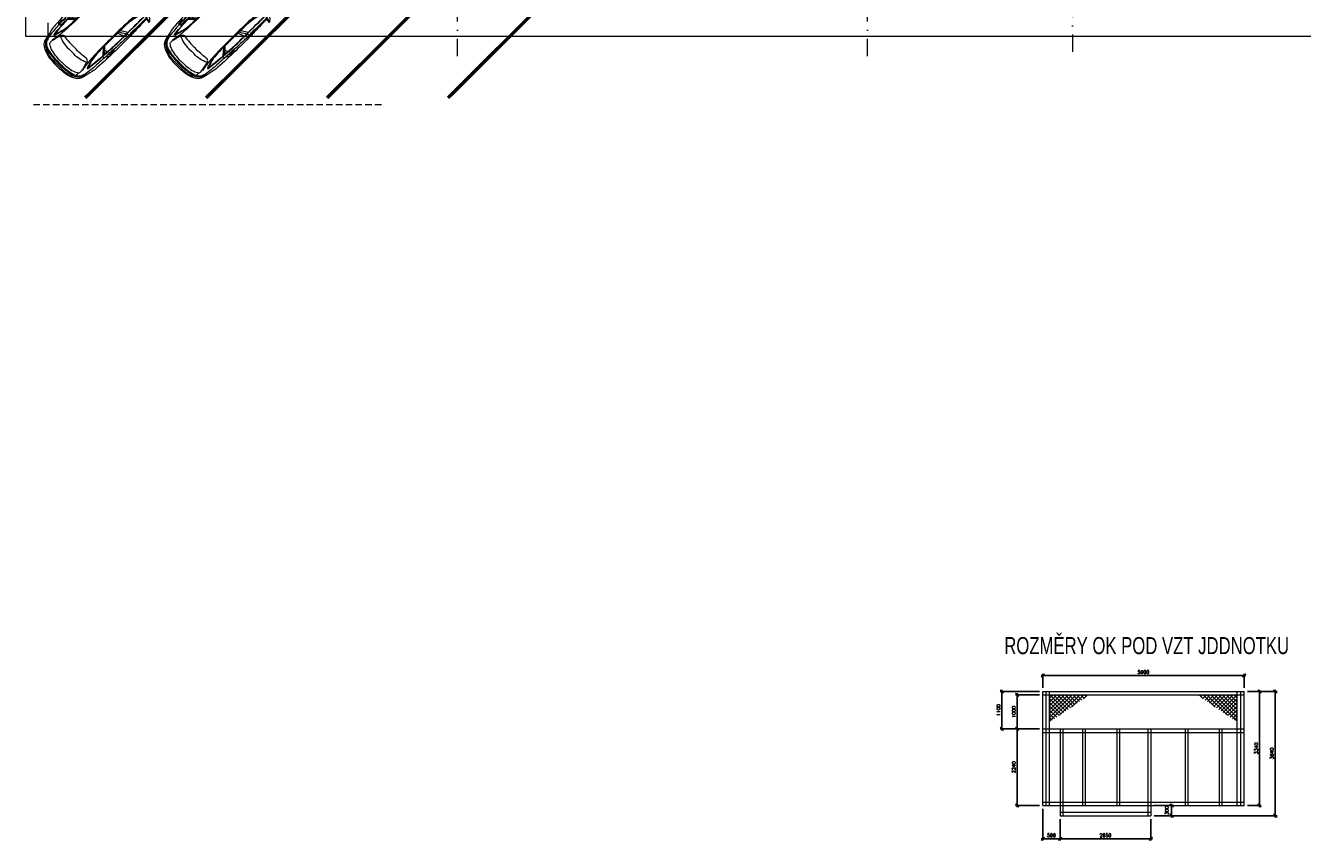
# Model space of a CAD drawing. Header units: millimetres. Extents: x -746391 to 410178, y -169697 to 100555.
# Tile 49 of 179: x -650 to 36732, y -28061 to -4191. Entities that reach past the tile are written whole.
import ezdxf

# ---------------------------------------------------------------- set-up
doc = ezdxf.new("R2010")
doc.units = ezdxf.units.MM
for name, pattern in [('CENTERX2', [101.6, 63.5, -12.7, 12.7, -12.7]), ('DASHDOT', [25.4, 12.7, -6.35, 0, -6.35]), ('HIDDEN', [9.525, 6.35, -3.175])]:
    doc.linetypes.add(name, pattern=pattern)
doc.layers.get('0').update_dxf_attribs({"color": 9})
doc.layers.get('Defpoints').update_dxf_attribs({"color": 9})
for name, color, linetype in [('_____detaily', 9, 'Continuous'), ('Popisy200', 9, 'Continuous'), ('VZT-PŘÍVOD-TENKÉ', 4, 'Continuous')]:
    doc.layers.add(name, color=color, linetype=linetype)
for name, color, linetype, lineweight in [('A99_N_kce-pohl', 9, 'Continuous', 9), ('A99_N_osy', 9, 'CENTERX2', 9), ('A99_S_kce-pohl', 9, 'Continuous', 5), ('A99_S_sraf', 9, 'Continuous', 9), ('VZT-KOTY', 2, 'Continuous', 25)]:
    doc.layers.add(name, color=color, linetype=linetype, lineweight=lineweight)
doc.styles.add('Popis', font='arial.ttf')
doc.styles.add('RomanS', font='romans.shx')
doc.dimstyles.new('VZT50', dxfattribs={"dimscale": 50, "dimtxt": 2, "dimasz": 2, "dimexe": 1, "dimexo": 2, "dimgap": 1, "dimtad": 1, "dimtoh": 1, "dimdec": 0, "dimzin": 0, "dimdsep": 46, "dimtxsty": 'RomanS', "dimblk1": 'OBLIQUE', "dimblk2": 'OBLIQUE', "dimsah": 1, "dimcen": 1, "dimdle": 1, "dimclrd": 256, "dimclre": 256, "dimclrt": 256, "dimadec": 0, "dimazin": 0, "dimtfac": 1, "dimtdec": 0, "dimtmove": 2, "dimatfit": 3, "dimldrblk": 'OBLIQUE', "dimfxl": 1, "dimtolj": 1, "dimtzin": 0, "dimarcsym": 0})
pattern_1 = [(45, (-52225.1, -26987.47), (-56.1266, 56.1266), []), (135, (-52225.1, -26987.47), (-56.1266, -56.1266), [])]

# ---------------------------------------------------------------- blocks, each defined once
blk = doc.blocks.new('A4_s1')
at = {"layer": 'A99_N_kce-pohl', "color": 8, "ltscale": 0.001}
for p, q in [((-0.771, 0.381), (-0.677, 0.323)), ((0.772, 0.381), (0.678, 0.323)), ((0.187, 0.314), (0.595, 0.303)), ((-0.577, -0.471), (-0.771, -0.346)), ((0.577, -0.471), (0.772, -0.346)), ((-0.576, -0.58), (-0.772, -0.514)), ((0.577, -0.58), (0.773, -0.514)), ((-0.661, -1.211), (-0.754, -1.174)), ((-0.576, -1.126), (-0.747, -1.295)), ((-0.576, -1.153), (-0.745, -1.325)), ((-0.576, -1.18), (-0.742, -1.364)), ((0.577, -1.126), (0.747, -1.295)), ((0.577, -1.153), (0.746, -1.325)), ((0.577, -1.18), (0.743, -1.364)), ((0.662, -1.211), (0.755, -1.174)), ((-0.592, -2.219), (-0.599, -2.328))]:
    blk.add_line(p, q, dxfattribs=at)
for points in [[(-0.161, 2.099, 0.114162), (-0.583, 1.992, 0.087549), (-0.741, 1.871, 0.103703), (-0.79, 1.79, -0.035221), (-0.83, 1.696, 0.086236), (-0.87, 1.565, 0.013422), (-0.88, 0.961, 0.021911), (-0.871, 0.802, -0.030372), (-0.866, 0.68, -0.000546), (-0.872, 0.419, -0.000546)], [(-0.321, 2.07, 0.113949), (-0.647, 1.928, 0.110503), (-0.808, 1.742, 14.831047)], [(-0.746, 1.726, -0.140772), (-0.49, 1.947, 0.131939), (-0.468, 1.965, 0.002041), (-0.444, 2, 0.510143), (-0.447, 2.009, 0.053747), (-0.58, 1.95, 0.036828), (-0.662, 1.895, 0.072903), (-0.747, 1.805, 0.048381), (-0.787, 1.734, 0.145066), (-0.793, 1.69, 0.047859), (-0.789, 1.676, 0.699627), (-0.779, 1.676, -0.039142), (-0.746, 1.726, 2.456175)], [(-0.719, 0.711, -0.06334), (-0.49, 1.947, 5.20072)], [(-0.254, 2.093, -0.081695), (-0.364, 2.099, 0.19237), (-0.429, 2.089, 0.017855), (-0.568, 2, 4.600747)], [(-0.49, 1.947, -0.017745), (-0.374, 2.007, 0.182809), (-0.34, 1.998, -0.030827), (0, 2.012, 10.800431)], [(-0.374, 2.007, -0.270348), (-0.373, 2.027, -0.181732), (-0.321, 2.07, -0.075569), (0, 2.104, 93.62931)], [(-0.34, 1.998, -0.604294), (-0.349, 2.035, -0.110033), (-0.283, 2.071, -0.070258), (0, 2.099, 39.890067)], [(0.375, 2.007, 0.270348), (0.374, 2.027, 0.181732), (0.321, 2.07, 0.075569), (0, 2.104, -93.62931)], [(0.341, 1.998, 0.604294), (0.35, 2.035, 0.110033), (0.284, 2.071, 0.070258), (0, 2.099, -39.890067)], [(0.49, 1.947, 0.017745), (0.375, 2.007, -0.182809), (0.341, 1.998, 0.030827), (0, 2.012, -10.800431)], [(0.162, 2.099, -0.114162), (0.583, 1.992, -0.087549), (0.742, 1.871, -0.103703), (0.791, 1.79, 0.035221), (0.831, 1.696, -0.086236), (0.871, 1.565, -0.013422), (0.88, 0.961, -0.021911), (0.872, 0.802, 0.030372), (0.867, 0.68, 0.000546), (0.873, 0.419, 0.000546)], [(0.35, 1.998, 0.393048), (0.346, 2.039, 0.06388), (0.306, 2.067, 0.085002), (0.228, 2.09, 16.816305)], [(0.255, 2.093, 0.081695), (0.365, 2.099, -0.19237), (0.43, 2.089, -0.017855), (0.568, 2, -4.600747)], [(0.321, 2.07, -0.113949), (0.648, 1.928, -0.110503), (0.809, 1.742, -14.831047)], [(0.747, 1.726, 0.140772), (0.49, 1.947, -0.131939), (0.469, 1.965, -0.002041), (0.445, 2, -0.510143), (0.448, 2.009, -0.053747), (0.581, 1.95, -0.036828), (0.663, 1.895, -0.072903), (0.748, 1.805, -0.048381), (0.788, 1.734, -0.145066), (0.794, 1.69, -0.047859), (0.79, 1.676, -0.699627), (0.779, 1.676, 0.039142), (0.747, 1.726, -2.456175)], [(0.72, 0.711, 0.06334), (0.49, 1.947, -5.20072)], [(-0.784, 1.672, 0.013414), (-0.848, 0.427, 0.013414)], [(-0.719, 0.711, -0.081112), (-0.782, 0.836, -0.078206), (-0.793, 0.912, -0.023397), (-0.746, 1.726, -14.894171)], [(0.72, 0.711, 0.081112), (0.782, 0.836, 0.078206), (0.793, 0.912, 0.023397), (0.747, 1.726, 14.894171)], [(0.785, 1.672, -0.013414), (0.849, 0.427, -0.013414)], [(0, 0.922), (-0.062, 0.922, 0.116542), (-0.652, 0.783, 0.110231), (-0.706, 0.739, 0.243797), (-0.717, 0.679, 0.009225), (-0.585, 0.082, 0.422584), (-0.559, 0.067, -0.037682), (-0.049, 0.117, -0.005218), (0, 0.118, 11.857072)], [(0, 0.888), (-0.066, 0.888, 0.129481), (-0.685, 0.725, 0.333088), (-0.699, 0.693, -0.003015), (-0.568, 0.117, 0.412979), (-0.536, 0.097, -0.047947), (-0.138, 0.144, 0.149586), (-0.119, 0.15, -0.14072), (-0.089, 0.161), (0, 0.161)], [(0, 0.794), (-0.04, 0.794, 0.050951), (-0.342, 0.763, 0.035587), (-0.563, 0.701, 0.120365), (-0.641, 0.649, 0.262155), (-0.665, 0.547, 2.362076)], [(0, 0.77), (-0.031, 0.77, 0.10287), (-0.615, 0.661, 1.123792)], [(0, 0.922), (0.063, 0.922, -0.116542), (0.653, 0.783, -0.110231), (0.706, 0.739, -0.243797), (0.718, 0.679, -0.009225), (0.586, 0.082, -0.422584), (0.56, 0.067, 0.037682), (0.05, 0.117, 0.005218), (0, 0.118, -11.857072)], [(0, 0.888), (0.066, 0.888, -0.129481), (0.686, 0.725, -0.333088), (0.7, 0.693, 0.003015), (0.569, 0.117, -0.412979), (0.537, 0.097, 0.047947), (0.138, 0.144, -0.149586), (0.12, 0.15, 0.14072), (0.09, 0.161), (0, 0.161)], [(0, 0.794), (0.041, 0.794, -0.050951), (0.343, 0.763, -0.035587), (0.564, 0.701, -0.120365), (0.642, 0.649, -0.262155), (0.666, 0.547, -2.362076)], [(0, 0.77), (0.032, 0.77, -0.10287), (0.615, 0.661, -1.123792)], [(-0.734, 0.388, 0.521545), (-0.781, 0.364, -0.26851), (-0.8, 0.34, -0.044776), (-0.982, 0.285, -0.525173), (-0.994, 0.296, -0.13811), (-0.963, 0.363, -0.122006), (-0.897, 0.41, -0.028277), (-0.81, 0.438, 0.141219), (-0.75, 0.474, -0.696584), (-0.737, 0.469, 0.138376), (-0.734, 0.392, -0.153731), (-0.734, 0.388, -1.392998)], [(-0.866, 0.688, 0.042265), (-0.788, 0.654, -0.189121), (-0.75, 0.621, -4.135764)], [(-0.756, 0.391, 0.468273), (-0.788, 0.446, -0.851045)], [(-0.781, 0.45, 0.000265), (-0.782, 0.534, -0.088368), (-0.769, 0.611, -0.265779), (-0.755, 0.622, -0.384532), (-0.748, 0.617, -0.018969), (-0.609, 0.075, -0.021215), (-0.581, -0.092, -0.036706), (-0.566, -0.375, 0.009006), (-0.566, -0.534)], [(-0.771, 0.456, 0.000245), (-0.772, 0.534, -0.088368), (-0.759, 0.607, -0.163287), (-0.756, 0.611, -0.018847), (-0.619, 0.073, -0.021215), (-0.591, -0.093, -0.036706), (-0.576, -0.375, 0.008765), (-0.576, -0.541)], [(-0.772, -0.438, 0.002558), (-0.771, 0.383, 0.002558)], [(-0.716, 0.674, 0.217671), (-0.751, 0.623, -11.507812)], [(-0.536, 0.097), (-0.616, 0.483, -0.102789), (-0.616, 0.672, 19.660591)], [(0, 0.496), (-0.278, 0.596, 0.207296), (-0.464, 0.583), (-0.621, 0.507)], [(0, 0.578), (-0.25, 0.642, 0.189925), (-0.503, 0.61), (-0.617, 0.558)], [(0, 0.496), (0.125, 0.451, -0.422487), (0.187, 0.314, -0.089908), (0.144, 0.245, -0.341217), (0.114, 0.239), (-0.106, 0.279), (-0.139, 0.324, 0.090272), (-0.585, 0.31, -1.237414)], [(-0.555, 0.409, -0.331405), (-0.357, 0.58, 28.71225)], [(-0.555, 0.409, 0.214121), (-0.357, 0.338, 1.239237)], [(-0.159, 0.409, 0.331405), (-0.357, 0.58, -28.71225)], [(-0.159, 0.409, -0.214121), (-0.357, 0.338, -1.239237)], [(0, 0.708, 0.060413), (-0.2, 0.694, -0.579637), (-0.211, 0.707, -0.074543), (-0.191, 0.745, -13.415039)], [(0, 0.708, -0.060413), (0.201, 0.694, 0.579637), (0.212, 0.707, 0.074543), (0.191, 0.745, 13.415039)], [(0, 0.578), (0.551, 0.437, -0.145623), (0.612, 0.4, -2.268978)], [(0.537, 0.097), (0.617, 0.483, 0.102789), (0.617, 0.672, -19.660591)], [(0.782, 0.45, -0.000265), (0.783, 0.534, 0.088368), (0.769, 0.611, 0.265779), (0.756, 0.622, 0.384532), (0.748, 0.617, 0.018969), (0.61, 0.075, 0.021215), (0.582, -0.092, 0.036706), (0.566, -0.375, -0.009006), (0.567, -0.534)], [(0.772, 0.456, -0.000245), (0.773, 0.534, 0.088368), (0.76, 0.607, 0.163287), (0.757, 0.611, 0.018847), (0.62, 0.073, 0.021215), (0.591, -0.093, 0.036706), (0.576, -0.375, -0.008765), (0.577, -0.541)], [(0.717, 0.674, -0.217671), (0.752, 0.623, 11.507812)], [(0.735, 0.388, -0.521545), (0.782, 0.364, 0.26851), (0.801, 0.34, 0.044776), (0.983, 0.285, 0.525173), (0.995, 0.296, 0.13811), (0.964, 0.363, 0.122006), (0.897, 0.41, 0.028277), (0.811, 0.438, -0.141219), (0.751, 0.474, 0.696584), (0.737, 0.469, -0.138376), (0.735, 0.392, 0.153731), (0.735, 0.388, 1.392998)], [(0.867, 0.688, -0.042265), (0.789, 0.654, 0.189121), (0.75, 0.621, 4.135764)], [(-0.893, -0.353, 0.075246), (-0.829, -0.404, 0.075661), (-0.771, -0.428, -0.1077), (-0.753, -0.436, 0.077855), (-0.566, -0.534), (-0.566, -1.271, -0.017281), (-0.574, -1.506, -0.048898), (-0.607, -1.704, -0.006309), (-0.673, -1.933, -0.745327), (-0.7, -1.933, -0.030162), (-0.782, -0.425, 0.002466), (-0.781, 0.364, 0.002466)], [(-0.875, 0.313, -0.00106), (-0.889, -0.194, -0.00106)], [(-0.85, 0.321, 0.004764), (-0.855, -0.122, 0.004764)], [(-0.561, 0.066, -0.015553), (-0.557, -1.455, -0.018), (-0.578, -1.785, -0.028975), (-0.628, -2.094, 0.108689)], [(0.561, 0.066, 0.015553), (0.558, -1.455, 0.018), (0.579, -1.785, 0.028975), (0.628, -2.094, -0.108689)], [(0.894, -0.353, -0.075246), (0.83, -0.404, -0.075661), (0.771, -0.428, 0.1077), (0.754, -0.436, -0.077855), (0.567, -0.534), (0.567, -1.271, 0.017281), (0.575, -1.506, 0.048898), (0.608, -1.704, 0.006309), (0.673, -1.933, 0.745327), (0.701, -1.933, 0.030162), (0.783, -0.425, -0.002466), (0.782, 0.364, -0.002466)], [(0.851, 0.321, -0.004764), (0.856, -0.122)], [(0.876, 0.313, 0.00106), (0.89, -0.194, 0.00106)], [(-0.891, -0.262, -0.000004), (-0.891, -0.265, 0.020751), (-0.874, -1.72, 0.046342), (-0.847, -1.908, -0.009219), (-0.784, -2.189, 0.112112), (-0.711, -2.352, 0.155536), (-0.22, -2.521, 0.031248), (0, -2.529)], [(-0.847, -0.174, 0.521608), (-0.849, -0.289, -0.566024), (-0.854, -0.346, -0.34388), (-0.855, -0.122, -0.16908), (-0.847, -0.174, -3.179393)], [(-0.855, -0.181, 0.00111), (-0.855, -0.284, 0.00111)], [(-0.854, -0.346, 0.006899), (-0.84, -0.987, 0.006899)], [(-0.851, -0.178, -0.11321), (-0.849, -0.289, -18.522935)], [(0.892, -0.262, 0.000004), (0.892, -0.265, -0.020751), (0.875, -1.72, -0.046342), (0.848, -1.908, 0.009219), (0.785, -2.189, -0.112112), (0.711, -2.352, -0.155536), (0.221, -2.521, -0.031248), (0, -2.529)], [(0.847, -0.174, -0.521608), (0.85, -0.289, 0.566024), (0.855, -0.346, 0.34388), (0.856, -0.122, 0.16908), (0.847, -0.174, 3.179393)], [(0.855, -0.346, -0.006899), (0.841, -0.987, -0.006899)], [(0.852, -0.178, 0.11321), (0.85, -0.289, 18.522935)], [(0.856, -0.181, -0.00111), (0.856, -0.284, -0.00111)], [(-0.576, -0.541), (-0.576, -1.271, -0.017281), (-0.584, -1.505, -0.048898), (-0.617, -1.702, -0.006309), (-0.682, -1.93, -0.689125), (-0.69, -1.931, -0.029883), (-0.772, -0.438)], [(0.577, -0.541), (0.577, -1.271, 0.017281), (0.585, -1.505, 0.048898), (0.618, -1.702, 0.006309), (0.683, -1.93, 0.689125), (0.691, -1.931, 0.029883), (0.773, -0.438)], [(-0.828, -1.034, 0.521608), (-0.83, -1.149, -0.566024), (-0.835, -1.206, -0.34388), (-0.836, -0.982, -0.16908), (-0.828, -1.034, -3.179393)], [(-0.838, -1.043, 0.001111), (-0.834, -1.146)], [(-0.832, -1.038, -0.11321), (-0.83, -1.149, -18.522935)], [(0.828, -1.034, -0.521608), (0.831, -1.149, 0.566024), (0.836, -1.206, 0.34388), (0.837, -0.982, 0.16908), (0.828, -1.034, 3.179393)], [(0.833, -1.038, 0.11321), (0.831, -1.149, 18.522935)], [(0.839, -1.043, -0.001111), (0.834, -1.146)], [(-0.742, -1.364, -0.443494), (-0.806, -1.364, -0.033791), (-0.895, -1.171, 61.694048)], [(-0.831, -1.204, 0.005134), (-0.804, -1.68, 0.015), (-0.764, -2.105)], [(0.743, -1.364, 0.443494), (0.807, -1.364, 0.033791), (0.896, -1.171, -61.694048)], [(0.832, -1.204, -0.005134), (0.805, -1.68, -0.015), (0.764, -2.105)], [(0.765, -1.481), (0.765, -1.605, 0.452272), (0.792, -1.628), (0.813, -1.628, 0.391191), (0.834, -1.61), (0.843, -1.472, 0.393048), (0.815, -1.438, 0.452765), (0.765, -1.481, -87.067157)], [(0, -2.349), (-0.033, -2.349, -0.070141), (-0.464, -2.288, -0.109827), (-0.592, -2.219, -0.254814), (-0.619, -2.144, -0.038503), (-0.543, -1.808, -0.414368), (-0.445, -1.757, 0.050855), (0, -1.782, 10.358193)], [(-0.551, -1.833, 0.126752), (-0.107, -1.925), (0, -1.925)], [(0, -2.349), (0.033, -2.349, 0.070141), (0.465, -2.288, 0.109827), (0.592, -2.219, 0.254814), (0.62, -2.144, 0.038503), (0.544, -1.808, 0.414368), (0.446, -1.757, -0.050855), (0, -1.782, -10.358193)], [(0.552, -1.833, -0.126752), (0.108, -1.925), (0, -1.925)], [(-0.357, -2.421), (-0.599, -2.328, -0.203318), (-0.742, -2.145, 0.030058), (-0.754, -2.109, 0.674189), (-0.768, -2.109, 0.20096), (-0.686, -2.314, 0.158171), (-0.526, -2.397, -0.008119), (-0.388, -2.422, 0.116456), (-0.357, -2.421, 7.136787)], [(0.358, -2.421), (0.6, -2.328, 0.203318), (0.743, -2.145, -0.030058), (0.755, -2.109, -0.674189), (0.769, -2.109, -0.20096), (0.686, -2.314, -0.158171), (0.527, -2.397, 0.008119), (0.389, -2.422, -0.116456), (0.358, -2.421, -7.136787)], [(0, -2.412), (-0.055, -2.412, -0.038022), (-0.363, -2.389, -0.050452), (-0.599, -2.328, -0.885264)], [(0, -2.49), (-0.07, -2.49, -0.029985), (-0.319, -2.475, -0.059314), (-0.49, -2.433, -0.134361), (-0.546, -2.393, 15.039514)], [(-0.357, -2.421, 0.0367), (0, -2.447, -35.990146)], [(0, -2.412), (0.056, -2.412, 0.038022), (0.364, -2.389, 0.050452), (0.6, -2.328, 0.885264)], [(0, -2.49), (0.071, -2.49, 0.029985), (0.32, -2.475, 0.059314), (0.491, -2.433, 0.134361), (0.547, -2.393, -15.039514)], [(0.358, -2.421, -0.0367), (0, -2.447, 35.990146)]]:
    blk.add_lwpolyline(points, format="xyb", dxfattribs=at)
for points in [[(0, 0.654), (-0.2, 0.654), (-0.2, 0.672)], [(0, 0.654), (0.201, 0.654), (0.201, 0.672)], [(-0.781, 0.364), (-0.994, 0.296)], [(0.782, 0.364), (0.995, 0.296)]]:
    blk.add_lwpolyline(points, dxfattribs=at)
for centre in [(-0.559, 0.639), (0.56, 0.639)]:
    blk.add_circle(centre, 0.0342, dxfattribs=at)
at = {"layer": 'A99_N_kce-pohl', "color": 8, "ltscale": 0.001, "extrusion": (0, 0, -1)}
for centre in [(-0.047, 2.069), (-0.016, 2.068), (0.017, 2.068), (-0.047, -2.427), (-0.016, -2.428), (0.017, -2.428)]:
    blk.add_ellipse(centre, major_axis=(0.0241, 0), ratio=0.365443, dxfattribs=at)
at = {"layer": 'A99_N_kce-pohl', "color": 8, "ltscale": 0.001}
for centre in [(0.017, 2.068), (0.049, 2.068), (0.017, -2.428), (0.049, -2.428)]:
    blk.add_ellipse(centre, major_axis=(-0.0241, 0), ratio=0.365443, dxfattribs=at)
blk = doc.blocks.new('_Oblique')
at = {"color": 0, "linetype": 'ByBlock', "lineweight": -2}
blk.add_line((-0.5, -0.5), (0.5, 0.5), dxfattribs=at)
blk = doc.blocks.new('*D1827')
at = {"layer": 'Defpoints', "color": 0, "linetype": 'Continuous', "lineweight": 18, "ltscale": 0.5, "transparency": 16777216}
for p in [(28381, -24795), (29130, -24795), (29130, -27035)]:
    blk.add_point(p, dxfattribs=at)
at = {"layer": 'VZT-KOTY', "linetype": 'Continuous', "lineweight": -2, "ltscale": 0.5, "transparency": 16777216}
for p, q in [((29030, -24795), (28331, -24795)), ((28381, -27085), (28381, -24745)), ((29030, -27035), (28331, -27035))]:
    blk.add_line(p, q, dxfattribs=at)
at = {"layer": 'VZT-KOTY', "linetype": 'Continuous', "lineweight": -2, "ltscale": 0.5, "transparency": 16777216, "xscale": 100, "yscale": 100, "zscale": 100}
for p, rotation in [((28381, -24795), 90), ((28381, -27035), 270)]:
    blk.add_blockref('_Oblique', p, dxfattribs=dict(at, rotation=rotation))
at = {"layer": 'VZT-KOTY', "linetype": 'Continuous', "lineweight": 18, "ltscale": 0.5, "transparency": 16777216, "insert": (28281, -25915), "char_height": 100, "attachment_point": 5, "rotation": 90, "style": 'RomanS'}
blk.add_mtext('\\A1;2240', dxfattribs=at)
blk = doc.blocks.new('*D1828')
at = {"layer": 'Defpoints', "color": 0, "linetype": 'Continuous', "lineweight": 18, "ltscale": 0.5, "transparency": 16777216}
for p in [(28381, -23795), (29130, -23795), (29130, -24795)]:
    blk.add_point(p, dxfattribs=at)
at = {"layer": 'VZT-KOTY', "linetype": 'Continuous', "lineweight": -2, "ltscale": 0.5, "transparency": 16777216}
for p, q in [((29030, -23795), (28331, -23795)), ((28381, -24845), (28381, -23745)), ((29030, -24795), (28331, -24795))]:
    blk.add_line(p, q, dxfattribs=at)
at = {"layer": 'VZT-KOTY', "linetype": 'Continuous', "lineweight": -2, "ltscale": 0.5, "transparency": 16777216, "xscale": 100, "yscale": 100, "zscale": 100}
for p, rotation in [((28381, -23795), 90), ((28381, -24795), 270)]:
    blk.add_blockref('_Oblique', p, dxfattribs=dict(at, rotation=rotation))
at = {"layer": 'VZT-KOTY', "linetype": 'Continuous', "lineweight": 18, "ltscale": 0.5, "transparency": 16777216, "insert": (28281, -24295), "char_height": 100, "attachment_point": 5, "rotation": 90, "style": 'RomanS'}
blk.add_mtext('\\A1;1000', dxfattribs=at)
blk = doc.blocks.new('*D1829')
at = {"layer": 'Defpoints', "color": 0, "linetype": 'Continuous', "lineweight": 18, "ltscale": 0.5, "transparency": 16777216}
for p in [(29130, -23695), (27934, -24795), (29130, -24795)]:
    blk.add_point(p, dxfattribs=at)
at = {"layer": 'VZT-KOTY', "linetype": 'Continuous', "lineweight": -2, "ltscale": 0.5, "transparency": 16777216}
for p, q in [((29030, -23695), (27884, -23695)), ((27934, -23645), (27934, -24845)), ((29030, -24795), (27884, -24795))]:
    blk.add_line(p, q, dxfattribs=at)
at = {"layer": 'VZT-KOTY', "linetype": 'Continuous', "lineweight": -2, "ltscale": 0.5, "transparency": 16777216, "xscale": 100, "yscale": 100, "zscale": 100}
for p, rotation in [((27934, -23695), 90), ((27934, -24795), 270)]:
    blk.add_blockref('_Oblique', p, dxfattribs=dict(at, rotation=rotation))
at = {"layer": 'VZT-KOTY', "linetype": 'Continuous', "lineweight": 18, "ltscale": 0.5, "transparency": 16777216, "insert": (27834, -24245), "char_height": 100, "attachment_point": 5, "rotation": 90, "style": 'RomanS'}
blk.add_mtext('\\A1;1100', dxfattribs=at)
blk = doc.blocks.new('*D1830')
at = {"layer": 'Defpoints', "color": 0, "linetype": 'Continuous', "lineweight": 18, "ltscale": 0.5, "transparency": 16777216}
for p in [(29130, -27035), (29639, -27335), (29639, -28011)]:
    blk.add_point(p, dxfattribs=at)
at = {"layer": 'VZT-KOTY', "linetype": 'Continuous', "lineweight": -2, "ltscale": 0.5, "transparency": 16777216}
for p, q in [((29130, -27135), (29130, -28061)), ((29639, -27435), (29639, -28061)), ((29080, -28011), (29689, -28011))]:
    blk.add_line(p, q, dxfattribs=at)
at = {"layer": 'VZT-KOTY', "linetype": 'Continuous', "lineweight": -2, "ltscale": 0.5, "transparency": 16777216, "xscale": 100, "yscale": 100, "zscale": 100, "rotation": 180}
blk.add_blockref('_Oblique', (29130, -28011), dxfattribs=at)
at = {"layer": 'VZT-KOTY', "linetype": 'Continuous', "lineweight": -2, "ltscale": 0.5, "transparency": 16777216, "xscale": 100, "yscale": 100, "zscale": 100}
blk.add_blockref('_Oblique', (29639, -28011), dxfattribs=at)
at = {"layer": 'VZT-KOTY', "linetype": 'Continuous', "lineweight": 18, "ltscale": 0.5, "transparency": 16777216, "insert": (29384, -27911), "char_height": 100, "attachment_point": 5, "style": 'RomanS'}
blk.add_mtext('\\A1;500', dxfattribs=at)
blk = doc.blocks.new('*D1831')
at = {"layer": 'Defpoints', "color": 0, "linetype": 'Continuous', "lineweight": 18, "ltscale": 0.5, "transparency": 16777216}
for p in [(35025, -23229), (29130, -23689), (35025, -23689)]:
    blk.add_point(p, dxfattribs=at)
at = {"layer": 'VZT-KOTY', "linetype": 'Continuous', "lineweight": -2, "ltscale": 0.5, "transparency": 16777216}
for p, q in [((29080, -23229), (35075, -23229)), ((29130, -23589), (29130, -23179)), ((35025, -23589), (35025, -23179))]:
    blk.add_line(p, q, dxfattribs=at)
at = {"layer": 'VZT-KOTY', "linetype": 'Continuous', "lineweight": -2, "ltscale": 0.5, "transparency": 16777216, "xscale": 100, "yscale": 100, "zscale": 100, "rotation": 180}
blk.add_blockref('_Oblique', (29130, -23229), dxfattribs=at)
at = {"layer": 'VZT-KOTY', "linetype": 'Continuous', "lineweight": -2, "ltscale": 0.5, "transparency": 16777216, "xscale": 100, "yscale": 100, "zscale": 100}
blk.add_blockref('_Oblique', (35025, -23229), dxfattribs=at)
at = {"layer": 'VZT-KOTY', "linetype": 'Continuous', "lineweight": 18, "ltscale": 0.5, "transparency": 16777216, "insert": (32077, -23129), "char_height": 100, "attachment_point": 5, "style": 'RomanS'}
blk.add_mtext('\\A1;5900', dxfattribs=at)
blk = doc.blocks.new('*D1832')
at = {"layer": 'Defpoints', "color": 0, "linetype": 'Continuous', "lineweight": 18, "ltscale": 0.5, "transparency": 16777216}
for p in [(29639, -27335), (32290, -27335), (32290, -28011)]:
    blk.add_point(p, dxfattribs=at)
at = {"layer": 'VZT-KOTY', "linetype": 'Continuous', "lineweight": -2, "ltscale": 0.5, "transparency": 16777216}
for p, q in [((29639, -27435), (29639, -28061)), ((32290, -27435), (32290, -28061)), ((29589, -28011), (32340, -28011))]:
    blk.add_line(p, q, dxfattribs=at)
at = {"layer": 'VZT-KOTY', "linetype": 'Continuous', "lineweight": -2, "ltscale": 0.5, "transparency": 16777216, "xscale": 100, "yscale": 100, "zscale": 100, "rotation": 180}
blk.add_blockref('_Oblique', (29639, -28011), dxfattribs=at)
at = {"layer": 'VZT-KOTY', "linetype": 'Continuous', "lineweight": -2, "ltscale": 0.5, "transparency": 16777216, "xscale": 100, "yscale": 100, "zscale": 100}
blk.add_blockref('_Oblique', (32290, -28011), dxfattribs=at)
at = {"layer": 'VZT-KOTY', "linetype": 'Continuous', "lineweight": 18, "ltscale": 0.5, "transparency": 16777216, "insert": (30964, -27911), "char_height": 100, "attachment_point": 5, "style": 'RomanS'}
blk.add_mtext('\\A1;2650', dxfattribs=at)
blk = doc.blocks.new('*D1833')
at = {"layer": 'Defpoints', "color": 0, "linetype": 'Continuous', "lineweight": 18, "ltscale": 0.5, "transparency": 16777216}
for p in [(35025, -23695), (35478, -23695), (35025, -27035)]:
    blk.add_point(p, dxfattribs=at)
at = {"layer": 'VZT-KOTY', "linetype": 'Continuous', "lineweight": -2, "ltscale": 0.5, "transparency": 16777216}
for p, q in [((35125, -23695), (35528, -23695)), ((35478, -27085), (35478, -23645)), ((35125, -27035), (35528, -27035))]:
    blk.add_line(p, q, dxfattribs=at)
at = {"layer": 'VZT-KOTY', "linetype": 'Continuous', "lineweight": -2, "ltscale": 0.5, "transparency": 16777216, "xscale": 100, "yscale": 100, "zscale": 100}
for p, rotation in [((35478, -23695), 90), ((35478, -27035), 270)]:
    blk.add_blockref('_Oblique', p, dxfattribs=dict(at, rotation=rotation))
at = {"layer": 'VZT-KOTY', "linetype": 'Continuous', "lineweight": 18, "ltscale": 0.5, "transparency": 16777216, "insert": (35378, -25365), "char_height": 100, "attachment_point": 5, "rotation": 90, "style": 'RomanS'}
blk.add_mtext('\\A1;3340', dxfattribs=at)
blk = doc.blocks.new('*D1834')
at = {"layer": 'Defpoints', "color": 0, "linetype": 'Continuous', "lineweight": 18, "ltscale": 0.5, "transparency": 16777216}
for p in [(32290, -27035), (32903, -27035), (32290, -27335)]:
    blk.add_point(p, dxfattribs=at)
at = {"layer": 'VZT-KOTY', "linetype": 'Continuous', "lineweight": -2, "ltscale": 0.5, "transparency": 16777216}
for p, q in [((32390, -27035), (32953, -27035)), ((32903, -27385), (32903, -26985)), ((32390, -27335), (32953, -27335))]:
    blk.add_line(p, q, dxfattribs=at)
at = {"layer": 'VZT-KOTY', "linetype": 'Continuous', "lineweight": -2, "ltscale": 0.5, "transparency": 16777216, "xscale": 100, "yscale": 100, "zscale": 100}
for p, rotation in [((32903, -27035), 90), ((32903, -27335), 270)]:
    blk.add_blockref('_Oblique', p, dxfattribs=dict(at, rotation=rotation))
at = {"layer": 'VZT-KOTY', "linetype": 'Continuous', "lineweight": 18, "ltscale": 0.5, "transparency": 16777216, "insert": (32759, -27185), "char_height": 100, "attachment_point": 5, "rotation": 90, "style": 'RomanS'}
blk.add_mtext('\\A1;300', dxfattribs=at)
blk = doc.blocks.new('*D1835')
at = {"layer": 'Defpoints', "color": 0, "linetype": 'Continuous', "lineweight": 18, "ltscale": 0.5, "transparency": 16777216}
for p in [(35025, -23695), (35938, -23695), (32290, -27335)]:
    blk.add_point(p, dxfattribs=at)
at = {"layer": 'VZT-KOTY', "linetype": 'Continuous', "lineweight": -2, "ltscale": 0.5, "transparency": 16777216}
for p, q in [((35125, -23695), (35988, -23695)), ((35938, -27385), (35938, -23645)), ((32390, -27335), (35988, -27335))]:
    blk.add_line(p, q, dxfattribs=at)
at = {"layer": 'VZT-KOTY', "linetype": 'Continuous', "lineweight": -2, "ltscale": 0.5, "transparency": 16777216, "xscale": 100, "yscale": 100, "zscale": 100}
for p, rotation in [((35938, -23695), 90), ((35938, -27335), 270)]:
    blk.add_blockref('_Oblique', p, dxfattribs=dict(at, rotation=rotation))
at = {"layer": 'VZT-KOTY', "linetype": 'Continuous', "lineweight": 18, "ltscale": 0.5, "transparency": 16777216, "insert": (35838, -25515), "char_height": 100, "attachment_point": 5, "rotation": 90, "style": 'RomanS'}
blk.add_mtext('\\A1;3640', dxfattribs=at)

msp = doc.modelspace()

# ---------------------------------------------------------------- hatches: boundary and pattern name
at = {"layer": 'VZT-PŘÍVOD-TENKÉ', "linetype": 'Continuous', "lineweight": 18, "ltscale": 0.5}
h = msp.add_hatch(dxfattribs=at)
h.set_pattern_fill('ANSI37', color=256, scale=25)
h.set_pattern_definition(pattern_1)
h.paths.add_polyline_path([(29329.9, -23795.5), (30496.6, -23795.5), (29329.9, -24591.8)])
h = msp.add_hatch(dxfattribs=at)
h.set_pattern_fill('ANSI37', color=256, scale=25)
h.set_pattern_definition(pattern_1)
h.paths.add_polyline_path([(34824.9, -23795.5), (33658.2, -23795.5), (34824.9, -24591.8)])

# ---------------------------------------------------------------- linework, layer by layer
at = {"layer": '_____detaily', "linetype": 'HIDDEN', "lineweight": 5, "ltscale": 30}
msp.add_lwpolyline([(9770, -6510), (-500, -6510)], dxfattribs=at)
at = {"layer": 'A99_N_osy', "linetype": 'DASHDOT', "ltscale": 40}
for p, q in [((30000, 100200), (30000, -5085)), ((0, 27390), (0, -5085))]:
    msp.add_line(p, q, dxfattribs=at)
for points in [[(12000, -5085), (12000, 84377.5)], [(24000, -5085), (24000, 84377.5)]]:
    msp.add_lwpolyline(points, dxfattribs=at)
at = {"layer": 'A99_S_kce-pohl', "linetype": 'Continuous', "lineweight": 0, "ltscale": 0.5}
msp.add_lwpolyline([(-650, -1000), (-650, -4500), (64000, -4500)], dxfattribs=at)
at = {"layer": 'A99_S_sraf', "color": 8, "linetype": 'Continuous', "lineweight": 0, "ltscale": 0.5, "const_width": 100}
for points in [[(1097.1, -6310), (5696.3, -1724.2)], [(4637.8, -6310), (9237, -1724.2)], [(8178.5, -6310), (12777.8, -1724.2)], [(11719.2, -6310), (16318.5, -1724.2)]]:
    msp.add_lwpolyline(points, dxfattribs=at)
at = {"layer": 'VZT-PŘÍVOD-TENKÉ', "linetype": 'Continuous', "lineweight": 18, "ltscale": 0.5}
for p, q in [((29129.9, -23695.5), (35024.9, -23695.5)), ((29129.9, -27035.5), (29129.9, -23695.5)), ((29129.9, -23795.5), (35024.9, -23795.5)), ((29229.9, -27035.5), (29229.9, -23695.5)), ((29329.9, -27035.5), (29329.9, -23695.5)), ((34824.9, -27035.5), (34824.9, -23695.5)), ((34924.9, -27035.5), (34924.9, -23695.5)), ((35024.9, -27035.5), (35024.9, -23695.5)), ((29129.9, -24795.5), (35024.9, -24795.5)), ((29129.9, -24895.5), (35024.9, -24895.5)), ((29638.9, -24795.5), (29638.9, -27035.5)), ((29718.9, -24795.5), (29718.9, -27035.5)), ((30289.9, -24795.5), (30289.9, -27035.5)), ((30369.9, -24795.5), (30369.9, -27035.5)), ((31295.3, -24795.5), (31295.3, -27035.5)), ((31375.3, -24795.5), (31375.3, -27035.5)), ((32209.9, -24795.5), (32209.9, -27035.5)), ((32289.9, -24795.5), (32289.9, -27035.5)), ((33295.3, -24795.5), (33295.3, -27035.5)), ((33375.3, -24795.5), (33375.3, -27035.5)), ((34295.3, -24795.5), (34295.3, -27035.5)), ((34375.3, -24795.5), (34375.3, -27035.5)), ((29129.9, -26935.5), (35024.9, -26935.5)), ((29129.9, -27035.5), (35024.9, -27035.5)), ((29638.9, -27035.5), (29638.9, -27335.5)), ((29638.9, -27235.5), (32289.9, -27235.5)), ((29718.9, -27035.5), (29718.9, -27335.5)), ((32209.9, -27035.5), (32209.9, -27335.5)), ((32289.9, -27035.5), (32289.9, -27335.5)), ((29638.9, -27335.5), (32289.9, -27335.5))]:
    msp.add_line(p, q, dxfattribs=at)

# ---------------------------------------------------------------- block references
at = {"layer": 'A99_N_kce-pohl', "linetype": 'Continuous', "lineweight": 0, "xscale": -1000.000000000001, "yscale": 1000.000000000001, "zscale": 1000.000000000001, "rotation": 314.6244640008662}
for p in [(2058.7, -3595), (5580, -3595)]:
    msp.add_blockref('A4_s1', p, dxfattribs=at)

# ---------------------------------------------------------------- texts
at = {"layer": 'Popisy200', "color": 1, "style": 'Popis', "width": 0.7}
msp.add_text('ROZMĚRY OK POD VZT JDDNOTKU', height=500, dxfattribs=at).set_placement((28002.5, -22603.9))

# ---------------------------------------------------------------- dimensions: what is measured, and where the dimension line sits
at = {"layer": 'VZT-KOTY', "linetype": 'Continuous', "lineweight": 18, "ltscale": 0.5}
for base, p1, p2, text, picture, middle in [((35024.9, -23229), (29129.9, -23688.8), (35024.9, -23688.8), '5900', '*D1831', (32077.4, -23129)), ((29638.9, -28011.5), (29129.9, -27035.5), (29638.9, -27335.5), '500', '*D1830', (29384.4, -27911.5)), ((32289.9, -28011.5), (29638.9, -27335.5), (32289.9, -27335.5), '2650', '*D1832', (30964.4, -27911.5))]:
    dim = msp.add_linear_dim(base=base, p1=p1, p2=p2, text=text, dimstyle='VZT50', dxfattribs=at)
    dim.commit()
    dim.dimension.update_dxf_attribs({"geometry": picture, "text_midpoint": middle})
for base, p1, p2, picture, middle in [((27934.1, -24795.5), (29129.9, -23695.5), (29129.9, -24795.5), '*D1829', (27834.1, -24245.5)), ((28380.9, -23795.5), (29129.9, -24795.5), (29129.9, -23795.5), '*D1828', (28280.9, -24295.5)), ((35938, -23695.5), (32289.9, -27335.5), (35024.9, -23695.5), '*D1835', (35838, -25515.5)), ((35478.4, -23695.5), (35024.9, -27035.5), (35024.9, -23695.5), '*D1833', (35378.4, -25365.5)), ((28380.9, -24795.5), (29129.9, -27035.5), (29129.9, -24795.5), '*D1827', (28280.9, -25915.5))]:
    dim = msp.add_linear_dim(base=base, p1=p1, p2=p2, angle=90, dimstyle='VZT50', dxfattribs=at)
    dim.commit()
    dim.dimension.update_dxf_attribs({"geometry": picture, "text_midpoint": middle})
dim = msp.add_linear_dim(base=(32902.7, -27035.5), p1=(32289.9, -27335.5), p2=(32289.9, -27035.5), angle=90, dimstyle='VZT50', dxfattribs=at)
dim.commit()
dim.dimension.update_dxf_attribs({"geometry": '*D1834', "text_midpoint": (32759, -27185.5), "dimtype": 160})

doc.saveas('drawing.dxf')
